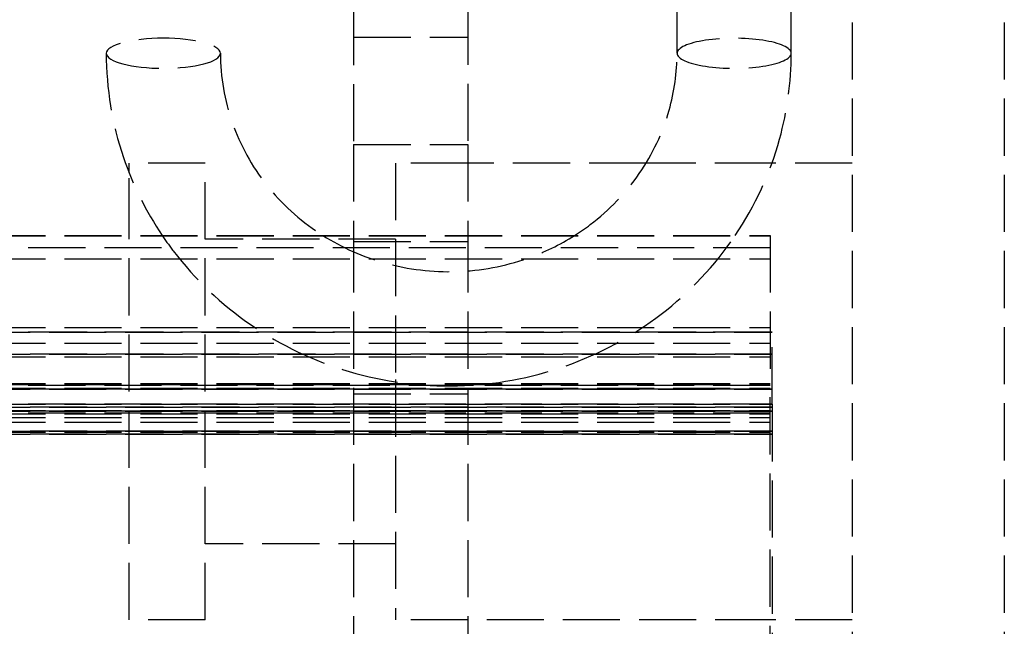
# Model space of a CAD drawing. Header units: millimetres. Extents: x -205 to 205, y 0 to 637.
# Tile 75 of 82: x 153 to 179, y 396 to 411. Entities that reach past the tile are written whole.
import ezdxf

# ---------------------------------------------------------------- set-up
doc = ezdxf.new("R2010")
doc.units = ezdxf.units.MM
doc.header["$LTSCALE"] = 10
doc.linetypes.add('ALLCAD_Strich', pattern=[0.2, 0.15, -0.05])
doc.layers.add('BESCH_KONT_sich_schn_grun_2d', color=10, linetype='Continuous')

msp = doc.modelspace()

# ---------------------------------------------------------------- linework, layer by layer
at = {"layer": 'BESCH_KONT_sich_schn_grun_2d', "linetype": 'ALLCAD_Strich'}
for p, q in [((174.6, 427.36), (174.6, 7.353)), ((178.6, 427.36), (178.6, 7.353)), ((164.5, 413.749), (164.5, 408.154)), ((170, 410.55), (170, 413.926)), ((173, 410.55), (173, 413.926)), ((161.5, 413.738), (161.5, 408.154)), ((161.5, 410.974), (164.5, 410.974)), ((161.5, 408.154), (161.5, 405.766)), ((161.5, 408.154), (164.5, 408.154)), ((164.5, 408.154), (164.5, 405.766)), ((157.6, 407.668), (155.6, 407.668)), ((155.6, 407.414), (155.6, 407.668)), ((157.6, 395.668), (157.6, 407.668)), ((164.5, 407.668), (162.6, 407.668)), ((162.6, 407.668), (162.6, 401.982)), ((169.187, 407.668), (164.5, 407.668)), ((172.496, 407.668), (169.187, 407.668)), ((174.6, 407.668), (172.496, 407.668)), ((155.6, 405.766), (155.6, 407.414)), ((63.9, 405.766), (172.45, 405.766)), ((63.9, 405.76), (172.45, 405.76)), ((155.6, 395.668), (155.6, 405.766)), ((161.5, 405.766), (161.5, 390.178)), ((164.5, 405.766), (164.5, 390.178)), ((172.45, 405.766), (172.45, 401.88)), ((162.6, 405.668), (157.6, 405.668)), ((161.5, 405.609), (164.5, 405.609)), ((172.45, 405.438), (63.9, 405.438)), ((63.9, 405.153), (172.45, 405.153)), ((172.5, 403.227), (-172.5, 403.227)), ((-172.5, 403.227), (172.5, 403.227)), ((63.9, 403.351), (172.45, 403.351)), ((172.45, 403.23), (63.9, 403.23)), ((172.45, 403.23), (63.9, 403.23)), ((172.5, 403.23), (172.45, 403.23)), ((172.5, 403.23), (172.45, 403.23)), ((172.5, 401.334), (172.5, 403.23)), ((172.5, 401.334), (172.5, 403.23)), ((63.9, 402.941), (172.45, 402.941)), ((-172.5, 402.651), (172.5, 402.651)), ((172.5, 402.651), (-172.5, 402.651)), ((63.9, 402.578), (172.45, 402.578)), ((63.9, 401.88), (172.45, 401.88)), ((63.9, 401.849), (172.45, 401.849)), ((162.6, 401.982), (162.6, 395.668)), ((172.45, 376.016), (172.45, 401.88)), ((172.5, 401.73), (-172.5, 401.73)), ((172.5, 401.73), (-172.5, 401.73)), ((172.5, 401.729), (-172.5, 401.729)), ((-172.5, 401.729), (172.5, 401.729)), ((172.45, 401.83), (63.9, 401.83)), ((63.9, 401.755), (172.45, 401.755)), ((63.9, 401.75), (172.45, 401.75)), ((161.5, 401.609), (164.5, 401.609)), ((63.9, 401.334), (172.45, 401.334)), ((172.45, 401.334), (63.9, 401.334)), ((63.9, 401.334), (172.45, 401.334)), ((172.45, 401.334), (172.5, 401.334)), ((172.5, 401.334), (172.45, 401.334)), ((172.5, 401.334), (172.5, 390.35)), ((172.5, 401.334), (172.5, 390.35)), ((-172.5, 401.256), (172.5, 401.256)), ((172.5, 401.256), (-172.5, 401.256)), ((-172.5, 401.153), (172.5, 401.153)), ((172.5, 401.153), (-172.5, 401.153)), ((63.9, 401.166), (172.45, 401.166)), ((172.45, 401.1), (63.9, 401.1)), ((63.9, 401.083), (172.45, 401.083)), ((63.9, 400.983), (172.45, 400.983)), ((63.9, 400.867), (172.45, 400.867)), ((-172.5, 400.628), (172.5, 400.628)), ((172.5, 400.628), (-172.5, 400.628)), ((172.5, 400.549), (-172.5, 400.549)), ((-172.5, 400.549), (172.5, 400.549)), ((63.9, 400.597), (172.45, 400.597)), ((162.6, 397.668), (157.6, 397.668)), ((157.6, 395.668), (155.6, 395.668)), ((172.5, 395.668), (162.6, 395.668)), ((174.6, 395.668), (172.5, 395.668))]:
    msp.add_line(p, q, dxfattribs=at)
at = {"layer": 'BESCH_KONT_sich_schn_grun_2d', "linetype": 'ALLCAD_Strich', "extrusion": (0, 0, -1)}
msp.add_ellipse((156.5, 410.55), major_axis=(-1.5, 0), ratio=0.263643, dxfattribs=at)
at = {"layer": 'BESCH_KONT_sich_schn_grun_2d', "linetype": 'ALLCAD_Strich'}
for major_axis in [(1.5, 0), (-1.5, 0)]:
    msp.add_ellipse((171.5, 410.55), major_axis=major_axis, ratio=0.263643, start_param=0, end_param=3.141593, dxfattribs=at)
for points, knots in [([(155, 410.55), (155, 409.623), (155.153, 408.696), (155.697, 407.093), (156.041, 406.402), (156.47, 405.766)], [3.1415927, 3.1415927, 3.1415927, 3.1415927, 3.4579854, 3.4579854, 3.7183621, 3.7183621, 3.7183621, 3.7183621]), ([(158, 410.55), (158, 409.931), (158.106, 409.312), (158.518, 408.139), (158.823, 407.585), (159.602, 406.602), (160.072, 406.171), (160.633, 405.803), (160.662, 405.784), (160.692, 405.766)], [3.1415927, 3.1415927, 3.1415927, 3.1415927, 3.4684427, 3.4684427, 3.7936087, 3.7936087, 4.1149047, 4.1149047, 4.1325119, 4.1325119, 4.1325119, 4.1325119]), ([(167.308, 405.766), (167.45, 405.855), (167.587, 405.95), (168.221, 406.429), (168.656, 406.883), (169.36, 407.901), (169.626, 408.466), (169.93, 409.542), (170, 410.046), (170, 410.55)], [5.2922661, 5.2922661, 5.2922661, 5.2922661, 5.3768193, 5.3768193, 5.6949737, 5.6949737, 6.017096, 6.017096, 6.2831853, 6.2831853, 6.2831853, 6.2831853]), ([(171.53, 405.766), (172.053, 406.541), (172.449, 407.4), (172.897, 409.031), (173, 409.79), (173, 410.55)], [5.7064158, 5.7064158, 5.7064158, 5.7064158, 6.0240249, 6.0240249, 6.2831853, 6.2831853, 6.2831853, 6.2831853]), ([(156.47, 405.766), (156.563, 405.627), (156.661, 405.491), (157.332, 404.61), (158.025, 403.952), (159.591, 402.878), (160.464, 402.464), (162.304, 401.921), (163.27, 401.794), (165.196, 401.842), (166.156, 402.018), (167.97, 402.655), (168.824, 403.116), (170.336, 404.277), (170.995, 404.975), (171.527, 405.76), (171.529, 405.763), (171.53, 405.766)], [3.718362, 3.718362, 3.718362, 3.718362, 3.775155, 3.775155, 4.094252, 4.094252, 4.415523, 4.415523, 4.738372, 4.738372, 5.061726, 5.061726, 5.384383, 5.384383, 5.705311, 5.705311, 5.706416, 5.706416, 5.706416, 5.706416]), ([(160.692, 405.766), (161.194, 405.449), (161.748, 405.203), (162.937, 404.873), (163.576, 404.797), (164.845, 404.84), (165.474, 404.958), (166.505, 405.32), (166.922, 405.522), (167.308, 405.766)], [4.132512, 4.132512, 4.132512, 4.132512, 4.432335, 4.432335, 4.747268, 4.747268, 5.061488, 5.061488, 5.292266, 5.292266, 5.292266, 5.292266])]:
    msp.add_open_spline(points, degree=3, knots=knots, dxfattribs=at)

doc.saveas('drawing.dxf')
